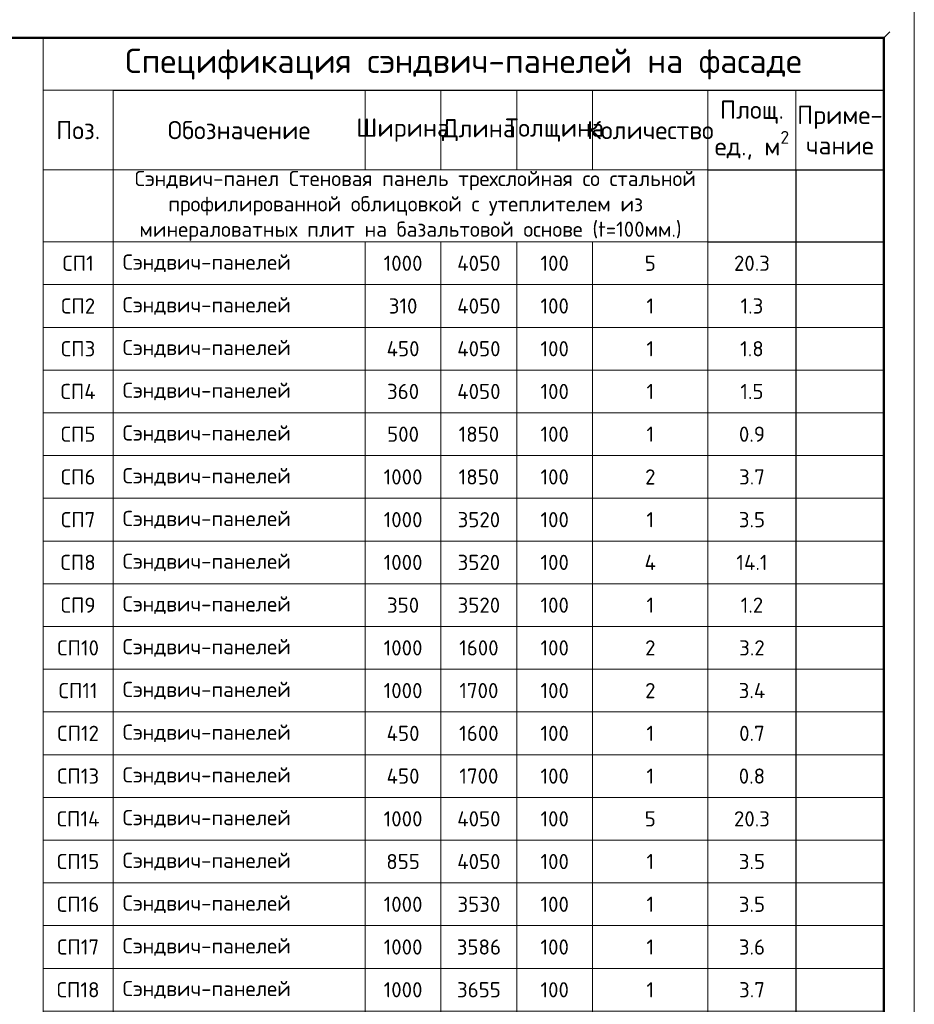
# Model space of a CAD drawing. Header units: millimetres. Extents: x 2842173 to 10151342, y -218675 to 375325.
# Tile 88 of 107: x 2955772 to 2970485, y 151033 to 167225. Entities that reach past the tile are written whole.
import ezdxf

# ---------------------------------------------------------------- set-up
doc = ezdxf.new("R2010")
doc.units = ezdxf.units.MM
doc.layers.add('CS_UNPLOTTED', color=171, linetype='Continuous', plot=False)
doc.styles.add('ICOCPEUR', font='isocpeur.ttf')

# ---------------------------------------------------------------- blocks, each defined once
blk = doc.blocks.new('*U20')
at = {"lineweight": 9}
blk.add_line((400, 292), (400, -5), dxfattribs=at)
at = {"lineweight": 50}
for p, q in [((0, 287), (395, 287)), ((395, 287), (395, 0))]:
    blk.add_line(p, q, dxfattribs=at)
at = {"layer": 'CS_UNPLOTTED'}
blk.add_line((396, 288), (395, 287), dxfattribs=at)
blk = doc.blocks.new('*T501')
at = {"color": 0, "lineweight": 20, "transparency": 16777216}
for p, q in [((0, 0), (13824.61071607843, 0)), ((0, 0), (0, -18814.80716073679)), ((13824.61071607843, 0), (13824.61071607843, -18814.80716073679)), ((0, -860.9183881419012), (1146.826339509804, -860.9183881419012)), ((1146.826339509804, -860.9183881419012), (1146.826339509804, -18112.04574526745)), ((5293.652679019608, -860.9183881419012), (5293.652679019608, -2170.614622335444)), ((6540.479018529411, -860.9183881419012), (6540.479018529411, -2170.614622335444)), ((7787.305358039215, -860.9183881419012), (7787.305358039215, -2170.614622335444)), ((9034.131697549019, -860.9183881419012), (9034.131697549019, -2170.614622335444)), ((10930.95803705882, -860.9183881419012), (10930.95803705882, -18814.80716073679)), ((12377.78437656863, -860.9183881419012), (12377.78437656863, -2170.614622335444)), ((0, -2170.614622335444), (10930.95803705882, -2170.614622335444)), ((0, -3354.056020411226), (10930.95803705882, -3354.056020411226)), ((5293.652679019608, -3354.056020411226), (5293.652679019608, -18814.80716073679)), ((6540.479018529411, -3354.056020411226), (6540.479018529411, -18814.80716073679)), ((7787.305358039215, -3354.056020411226), (7787.305358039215, -18814.80716073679)), ((9034.131697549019, -3354.056020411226), (9034.131697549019, -18112.04574526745)), ((0, -4056.81743588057), (13824.61071607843, -4056.81743588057)), ((0, -4759.578851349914), (13824.61071607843, -4759.578851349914)), ((0, -5462.340266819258), (13824.61071607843, -5462.340266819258)), ((0, -6165.101682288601), (13824.61071607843, -6165.101682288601)), ((0, -6867.863097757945), (13824.61071607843, -6867.863097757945)), ((0, -7570.624513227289), (13824.61071607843, -7570.624513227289)), ((0, -8273.385928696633), (13824.61071607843, -8273.385928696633)), ((0, -8976.147344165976), (13824.61071607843, -8976.147344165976)), ((0, -9678.90875963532), (13824.61071607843, -9678.90875963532)), ((0, -10381.67017510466), (13824.61071607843, -10381.67017510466)), ((0, -11084.43159057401), (13824.61071607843, -11084.43159057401)), ((0, -11787.19300604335), (13824.61071607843, -11787.19300604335)), ((0, -12489.9544215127), (13824.61071607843, -12489.9544215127)), ((0, -13192.71583698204), (13824.61071607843, -13192.71583698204)), ((0, -13895.47725245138), (13824.61071607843, -13895.47725245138)), ((0, -14598.23866792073), (13824.61071607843, -14598.23866792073)), ((0, -15301.00008339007), (13824.61071607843, -15301.00008339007)), ((0, -16003.76149885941), (13824.61071607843, -16003.76149885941)), ((0, -16706.52291432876), (13824.61071607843, -16706.52291432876)), ((0, -17409.2843297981), (13824.61071607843, -17409.2843297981)), ((0, -18112.04574526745), (13824.61071607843, -18112.04574526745)), ((0, -18814.80716073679), (13824.61071607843, -18814.80716073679))]:
    blk.add_line(p, q, dxfattribs=at)
at = {"color": 0, "linetype": 'ByBlock', "lineweight": -2, "transparency": 16777216}
for p, q in [((1146.826339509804, -860.9183881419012), (13824.61071607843, -860.9183881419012)), ((10930.95803705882, -2170.614622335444), (13824.61071607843, -2170.614622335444)), ((12377.78437656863, -2170.614622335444), (12377.78437656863, -18814.80716073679)), ((10930.95803705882, -3354.056020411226), (13824.61071607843, -3354.056020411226)), ((1146.826339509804, -18112.04574526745), (1146.826339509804, -18814.80716073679)), ((9034.131697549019, -18112.04574526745), (9034.131697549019, -18814.80716073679))]:
    blk.add_line(p, q, dxfattribs=at)
at = {"color": 0, "transparency": 16777216, "style": 'ICOCPEUR'}
for s, insert, char_height, width, attachment_point in [('\\A1;{\\C7;Спецификация сэндвич-панелей на фасаде}', (6912.305358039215, -430.4591940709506), 400, 13824.50265133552, 5), ('\\A1;Площ. ед., м{\\H0.7x;\\S2^ ;}', (11654.37120681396, -1515.766505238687), 300, 1446.718274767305, 5), ('Приме-\\Pчание', (13101.19754632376, -1515.766505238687), 300, 1446.718274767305, 5), ('Обозначение', (3220.239509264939, -1515.766505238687), 300, 4146.718274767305, 5), ('Поз.', (573.4131697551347, -1515.766505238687), 300, 1146.718274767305, 5), ('Ширина', (5917.065848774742, -1515.766505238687), 300, 1246.718274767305, 5), ('\\A1;{\\C7;Длина}', (7163.892188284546, -1515.766505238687), 300, 1246.718274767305, 5), ('\\A1;{\\C7;Толщина}', (8410.71852779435, -1515.766505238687), 300, 1246.718274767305, 5), ('Количество', (9982.544867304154, -1515.766505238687), 300, 1896.718274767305, 5), ('{\\C256; \\A1;\\C7;Сэндвич-панел Стеновая\\A0;\\C256; панель трехслойная со стальной профилированной облицовкой с утеплителем из  минераловатных плит на базальтовой основе\\A1;\\C7; (t=100мм.)}', (6038.89218828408, -2762.335321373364), 250, 9784.023632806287, 5), ('{\\C256; \\A1;\\C7;Сэндвич-панелей}', (1146.880371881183, -3705.436728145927), 250, 4146.718274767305, 4), ('1000', (5917.065848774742, -3705.436728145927), 250, 1246.718274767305, 5), ('4050', (7163.892188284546, -3705.436728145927), 250, 1246.718274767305, 5), ('100', (8410.71852779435, -3705.436728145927), 250, 1246.718274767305, 5), ('5', (9982.544867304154, -3705.436728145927), 250, 1896.718274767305, 5), ('20.3', (11654.37120681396, -3705.436728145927), 250, 1446.718274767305, 5), ('\\A1;{\\C256;СП1}', (573.4131697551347, -3705.436728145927), 250, 1146.718274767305, 5), ('\\A1;{\\C256;СП2}', (573.4131697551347, -4408.198143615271), 250, 1146.718274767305, 5), ('{\\C256; \\A1;\\C7;Сэндвич-панелей}', (1146.880371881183, -4408.198143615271), 250, 4146.718274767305, 4), ('310', (5917.065848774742, -4408.198143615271), 250, 1246.718274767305, 5), ('4050', (7163.892188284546, -4408.198143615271), 250, 1246.718274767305, 5), ('100', (8410.71852779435, -4408.198143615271), 250, 1246.718274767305, 5), ('1', (9982.544867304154, -4408.198143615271), 250, 1896.718274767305, 5), ('1.3', (11654.37120681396, -4408.198143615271), 250, 1446.718274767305, 5), ('\\A1;{\\C256;СП3}', (573.4131697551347, -5110.959559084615), 250, 1146.718274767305, 5), ('{\\C256; \\A1;\\C7;Сэндвич-панелей}', (1146.880371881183, -5110.959559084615), 250, 4146.718274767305, 4), ('450', (5917.065848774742, -5110.959559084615), 250, 1246.718274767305, 5), ('4050', (7163.892188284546, -5110.959559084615), 250, 1246.718274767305, 5), ('100', (8410.71852779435, -5110.959559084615), 250, 1246.718274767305, 5), ('1', (9982.544867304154, -5110.959559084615), 250, 1896.718274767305, 5), ('1.8', (11654.37120681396, -5110.959559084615), 250, 1446.718274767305, 5), ('{\\C256; \\A1;\\C7;Сэндвич-панелей}', (1146.880371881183, -5813.720974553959), 250, 4146.718274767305, 4), ('360', (5917.065848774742, -5813.720974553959), 250, 1246.718274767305, 5), ('4050', (7163.892188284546, -5813.720974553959), 250, 1246.718274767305, 5), ('100', (8410.71852779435, -5813.720974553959), 250, 1246.718274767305, 5), ('1', (9982.544867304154, -5813.720974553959), 250, 1896.718274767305, 5), ('1.5', (11654.37120681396, -5813.720974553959), 250, 1446.718274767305, 5), ('\\A1;{\\C256;СП4}', (573.4131697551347, -5813.720974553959), 250, 1146.718274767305, 5), ('\\A1;{\\C256;СП5}', (573.4131697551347, -6516.482390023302), 250, 1146.718274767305, 5), ('{\\C256; \\A1;\\C7;Сэндвич-панелей}', (1146.880371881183, -6516.482390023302), 250, 4146.718274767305, 4), ('500', (5917.065848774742, -6516.482390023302), 250, 1246.718274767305, 5), ('1850', (7163.892188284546, -6516.482390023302), 250, 1246.718274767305, 5), ('100', (8410.71852779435, -6516.482390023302), 250, 1246.718274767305, 5), ('1', (9982.544867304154, -6516.482390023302), 250, 1896.718274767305, 5), ('0.9', (11654.37120681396, -6516.482390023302), 250, 1446.718274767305, 5), ('\\A1;{\\C256;СП6}', (573.4131697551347, -7219.243805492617), 250, 1146.718274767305, 5), ('{\\C256; \\A1;\\C7;Сэндвич-панелей}', (1146.880371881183, -7219.243805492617), 250, 4146.718274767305, 4), ('1000', (5917.065848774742, -7219.243805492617), 250, 1246.718274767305, 5), ('1850', (7163.892188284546, -7219.243805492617), 250, 1246.718274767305, 5), ('100', (8410.71852779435, -7219.243805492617), 250, 1246.718274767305, 5), ('2', (9982.544867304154, -7219.243805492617), 250, 1896.718274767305, 5), ('3.7', (11654.37120681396, -7219.243805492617), 250, 1446.718274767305, 5), ('{\\C256; \\A1;\\C7;Сэндвич-панелей}', (1146.880371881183, -7922.005220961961), 250, 4146.718274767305, 4), ('1000', (5917.065848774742, -7922.005220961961), 250, 1246.718274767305, 5), ('3520', (7163.892188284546, -7922.005220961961), 250, 1246.718274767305, 5), ('100', (8410.71852779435, -7922.005220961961), 250, 1246.718274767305, 5), ('1', (9982.544867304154, -7922.005220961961), 250, 1896.718274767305, 5), ('3.5', (11654.37120681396, -7922.005220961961), 250, 1446.718274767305, 5), ('\\A1;{\\C256;СП7}', (573.4131697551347, -7922.005220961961), 250, 1146.718274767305, 5), ('\\A1;{\\C256;СП8}', (573.4131697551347, -8624.766636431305), 250, 1146.718274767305, 5), ('{\\C256; \\A1;\\C7;Сэндвич-панелей}', (1146.880371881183, -8624.766636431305), 250, 4146.718274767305, 4), ('1000', (5917.065848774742, -8624.766636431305), 250, 1246.718274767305, 5), ('3520', (7163.892188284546, -8624.766636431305), 250, 1246.718274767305, 5), ('100', (8410.71852779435, -8624.766636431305), 250, 1246.718274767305, 5), ('4', (9982.544867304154, -8624.766636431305), 250, 1896.718274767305, 5), ('14.1', (11654.37120681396, -8624.766636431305), 250, 1446.718274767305, 5), ('\\A1;{\\C256;СП9}', (573.4131697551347, -9327.528051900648), 250, 1146.718274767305, 5), ('{\\C256; \\A1;\\C7;Сэндвич-панелей}', (1146.880371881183, -9327.528051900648), 250, 4146.718274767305, 4), ('350', (5917.065848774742, -9327.528051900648), 250, 1246.718274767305, 5), ('3520', (7163.892188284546, -9327.528051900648), 250, 1246.718274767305, 5), ('100', (8410.71852779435, -9327.528051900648), 250, 1246.718274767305, 5), ('1', (9982.544867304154, -9327.528051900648), 250, 1896.718274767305, 5), ('1.2', (11654.37120681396, -9327.528051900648), 250, 1446.718274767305, 5), ('1000', (5917.065848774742, -10030.28946736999), 250, 1246.718274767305, 5), ('1600', (7163.892188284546, -10030.28946736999), 250, 1246.718274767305, 5), ('100', (8410.71852779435, -10030.28946736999), 250, 1246.718274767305, 5), ('2', (9982.544867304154, -10030.28946736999), 250, 1896.718274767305, 5), ('3.2', (11654.37120681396, -10030.28946736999), 250, 1446.718274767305, 5), ('{\\A1;\\C256;СП10', (573.4131697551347, -10030.28946736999), 250, 1146.718274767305, 5), ('{\\C256; \\A1;\\C7;Сэндвич-панелей}', (1146.880371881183, -10030.28946736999), 250, 4146.718274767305, 4), ('{\\A1;\\C256;СП11', (573.4131697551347, -10733.05088283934), 250, 1146.718274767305, 5), ('{\\C256; \\A1;\\C7;Сэндвич-панелей}', (1146.880371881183, -10733.05088283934), 250, 4146.718274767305, 4), ('1000', (5917.065848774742, -10733.05088283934), 250, 1246.718274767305, 5), ('1700', (7163.892188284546, -10733.05088283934), 250, 1246.718274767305, 5), ('100', (8410.71852779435, -10733.05088283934), 250, 1246.718274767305, 5), ('2 ', (9982.544867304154, -10733.05088283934), 250, 1896.718274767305, 5), ('3.4', (11654.37120681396, -10733.05088283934), 250, 1446.718274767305, 5), ('{\\A1;\\C256;СП12', (573.4131697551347, -11435.81229830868), 250, 1146.718274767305, 5), ('{\\C256; \\A1;\\C7;Сэндвич-панелей}', (1146.880371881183, -11435.81229830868), 250, 4146.718274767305, 4), ('450', (5917.065848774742, -11435.81229830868), 250, 1246.718274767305, 5), ('1600', (7163.892188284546, -11435.81229830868), 250, 1246.718274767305, 5), ('100', (8410.71852779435, -11435.81229830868), 250, 1246.718274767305, 5), ('1', (9982.544867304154, -11435.81229830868), 250, 1896.718274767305, 5), ('0.7', (11654.37120681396, -11435.81229830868), 250, 1446.718274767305, 5), ('450', (5917.065848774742, -12138.57371377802), 250, 1246.718274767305, 5), ('1700', (7163.892188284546, -12138.57371377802), 250, 1246.718274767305, 5), ('100', (8410.71852779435, -12138.57371377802), 250, 1246.718274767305, 5), ('1', (9982.544867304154, -12138.57371377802), 250, 1896.718274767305, 5), ('0.8', (11654.37120681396, -12138.57371377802), 250, 1446.718274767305, 5), ('{\\A1;\\C256;СП13', (573.4131697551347, -12138.57371377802), 250, 1146.718274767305, 5), ('{\\C256; \\A1;\\C7;Сэндвич-панелей}', (1146.880371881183, -12138.57371377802), 250, 4146.718274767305, 4), ('{\\A1;\\C256;СП14', (573.4131697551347, -12841.3351292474), 250, 1146.718274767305, 5), ('{\\C256; \\A1;\\C7;Сэндвич-панелей}', (1146.880371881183, -12841.3351292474), 250, 4146.718274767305, 4), ('1000', (5917.065848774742, -12841.3351292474), 250, 1246.718274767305, 5), ('4050', (7163.892188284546, -12841.3351292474), 250, 1246.718274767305, 5), ('100', (8410.71852779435, -12841.3351292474), 250, 1246.718274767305, 5), ('5', (9982.544867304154, -12841.3351292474), 250, 1896.718274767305, 5), ('20.3', (11654.37120681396, -12841.3351292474), 250, 1446.718274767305, 5), ('{\\A1;\\C256;СП15', (573.4131697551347, -13544.09654471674), 250, 1146.718274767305, 5), ('{\\C256; \\A1;\\C7;Сэндвич-панелей}', (1146.880371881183, -13544.09654471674), 250, 4146.718274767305, 4), ('855', (5917.065848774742, -13544.09654471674), 250, 1246.718274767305, 5), ('4050', (7163.892188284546, -13544.09654471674), 250, 1246.718274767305, 5), ('100', (8410.71852779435, -13544.09654471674), 250, 1246.718274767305, 5), ('1', (9982.544867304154, -13544.09654471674), 250, 1896.718274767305, 5), ('3.5', (11654.37120681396, -13544.09654471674), 250, 1446.718274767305, 5), ('1000', (5917.065848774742, -14246.85796018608), 250, 1246.718274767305, 5), ('3530', (7163.892188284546, -14246.85796018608), 250, 1246.718274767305, 5), ('100', (8410.71852779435, -14246.85796018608), 250, 1246.718274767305, 5), ('3.5', (11654.37120681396, -14246.85796018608), 250, 1446.718274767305, 5), ('{\\A1;\\C256;СП16', (573.4131697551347, -14246.85796018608), 250, 1146.718274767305, 5), ('{\\C256; \\A1;\\C7;Сэндвич-панелей}', (1146.880371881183, -14246.85796018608), 250, 4146.718274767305, 4), ('1', (9982.544867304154, -14246.85796018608), 250, 1896.718274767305, 5), ('{\\A1;\\C256;СП17', (573.4131697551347, -14949.61937565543), 250, 1146.718274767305, 5), ('{\\C256; \\A1;\\C7;Сэндвич-панелей}', (1146.880371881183, -14949.61937565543), 250, 4146.718274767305, 4), ('1000', (5917.065848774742, -14949.61937565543), 250, 1246.718274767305, 5), ('3586', (7163.892188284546, -14949.61937565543), 250, 1246.718274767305, 5), ('100', (8410.71852779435, -14949.61937565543), 250, 1246.718274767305, 5), ('1', (9982.544867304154, -14949.61937565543), 250, 1896.718274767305, 5), ('3.6', (11654.37120681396, -14949.61937565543), 250, 1446.718274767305, 5), ('{\\A1;\\C256;СП18', (573.4131697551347, -15652.38079112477), 250, 1146.718274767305, 5), ('{\\C256; \\A1;\\C7;Сэндвич-панелей}', (1146.880371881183, -15652.38079112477), 250, 4146.718274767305, 4), ('1000', (5917.065848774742, -15652.38079112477), 250, 1246.718274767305, 5), ('3655', (7163.892188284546, -15652.38079112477), 250, 1246.718274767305, 5), ('100', (8410.71852779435, -15652.38079112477), 250, 1246.718274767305, 5), ('1', (9982.544867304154, -15652.38079112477), 250, 1896.718274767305, 5), ('3.7', (11654.37120681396, -15652.38079112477), 250, 1446.718274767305, 5), ('{\\A1;\\C256;СП19', (573.4131697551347, -16355.14220659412), 250, 1146.718274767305, 5), ('{\\C256; \\A1;\\C7;Сэндвич-панелей}', (1146.880371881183, -16355.14220659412), 250, 4146.718274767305, 4), ('1000', (5917.065848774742, -16355.14220659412), 250, 1246.718274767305, 5), ('3725', (7163.892188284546, -16355.14220659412), 250, 1246.718274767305, 5), ('100', (8410.71852779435, -16355.14220659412), 250, 1246.718274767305, 5), ('1', (9982.544867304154, -16355.14220659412), 250, 1896.718274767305, 5), ('3.7', (11654.37120681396, -16355.14220659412), 250, 1446.718274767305, 5), ('{\\A1;\\C256;СП20', (573.4131697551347, -17057.90362206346), 250, 1146.718274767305, 5), ('{\\C256; \\A1;\\C7;Сэндвич-панелей}', (1146.880371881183, -17057.90362206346), 250, 4146.718274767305, 4), ('1000', (5917.065848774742, -17057.90362206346), 250, 1246.718274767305, 5), ('3795', (7163.892188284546, -17057.90362206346), 250, 1246.718274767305, 5), ('100', (8410.71852779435, -17057.90362206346), 250, 1246.718274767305, 5), ('1', (9982.544867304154, -17057.90362206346), 250, 1896.718274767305, 5), ('3.8', (11654.37120681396, -17057.90362206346), 250, 1446.718274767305, 5), ('{\\A1;\\C256;СП21', (573.4131697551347, -17760.66503753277), 250, 1146.718274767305, 5), ('{\\C256; \\A1;\\C7;Сэндвич-панелей}', (1146.880371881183, -17760.66503753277), 250, 4146.718274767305, 4), ('755', (5917.065848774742, -17760.66503753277), 250, 1246.718274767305, 5), ('3856', (7163.892188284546, -17760.66503753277), 250, 1246.718274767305, 5), ('100', (8410.71852779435, -17760.66503753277), 250, 1246.718274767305, 5), ('1', (9982.544867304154, -17760.66503753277), 250, 1896.718274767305, 5), ('2.9', (11654.37120681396, -17760.66503753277), 250, 1446.718274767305, 5), ('\\A1;м{\\H0.7x;\\S2^ ;}', (13101.19754632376, -18463.42645300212), 225.1348800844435, 1446.718274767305, 5), ('{\\C256; \\A1;\\C7;Итого:}', (1146.880371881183, -18463.42645300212), 225.1348800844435, 4146.718274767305, 4), ('17', (9982.544867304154, -18463.42645300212), 225.1348800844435, 1896.718274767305, 5), ('48.2', (11654.37120681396, -18463.42645300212), 250, 1446.718274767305, 5)]:
    blk.add_mtext(s, dxfattribs=dict(at, insert=insert, char_height=char_height, width=width, attachment_point=attachment_point))

msp = doc.modelspace()

# ---------------------------------------------------------------- block references
at = {"color": 0, "ltscale": 30, "xscale": 100, "yscale": 100, "zscale": 100}
msp.add_blockref('*U20', (2930484.712351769, 138224.8193904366), dxfattribs=at)
msp.add_blockref('*T501', (2956160.101635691, 166924.8193904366))

doc.saveas('drawing.dxf')
